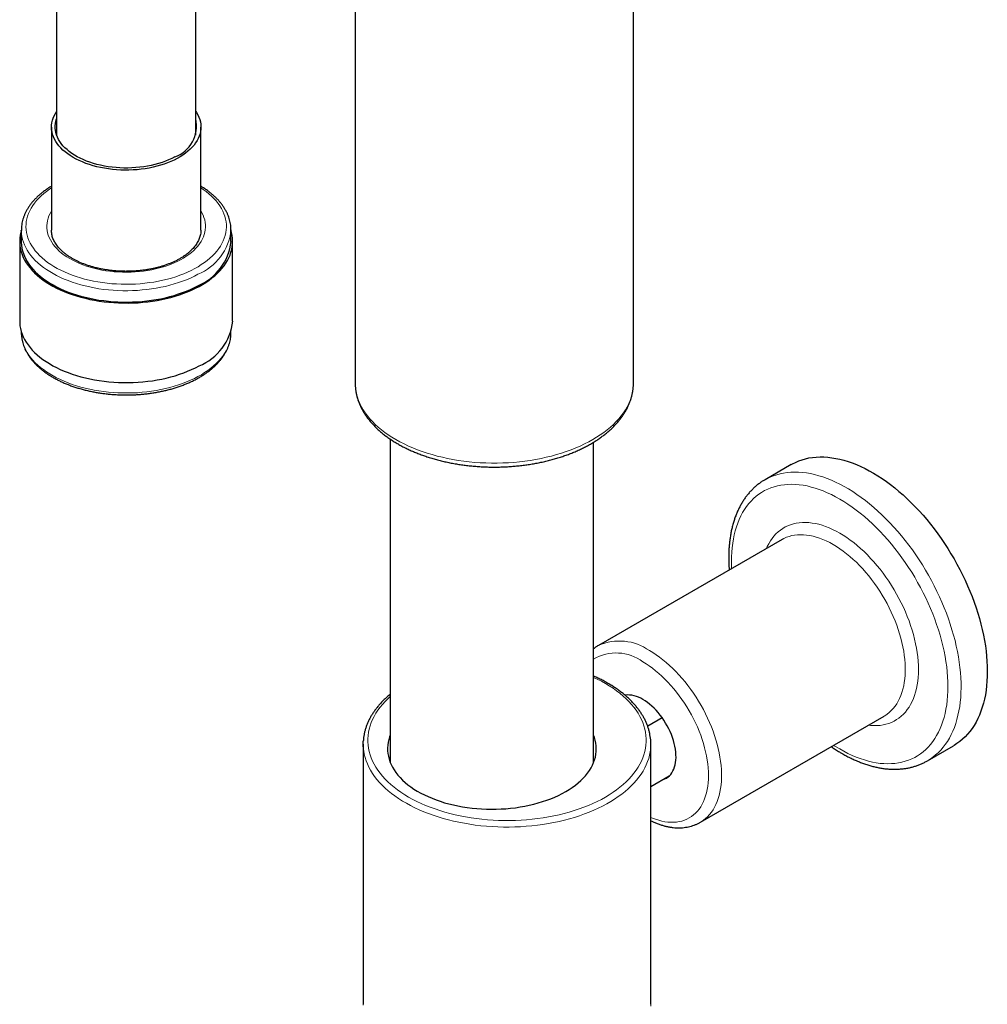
# Model space of a CAD drawing. Header units: millimetres. Extents: x 8 to 2427, y 12 to 2587.
# Tile 32 of 153: x 2258 to 2363, y 566 to 672. Entities that reach past the tile are written whole.
import ezdxf

# ---------------------------------------------------------------- set-up
doc = ezdxf.new("R2010")
doc.units = ezdxf.units.MM

msp = doc.modelspace()

# ---------------------------------------------------------------- linework, layer by layer
at = {"color": 7, "linetype": 'Continuous', "lineweight": 30}
for p, q in [((2324.5, 633.35), (2324.5, 731.34)), ((2277.32, 660.06), (2277.32, 683.57)), ((2262.32, 682.05), (2262.32, 660.06)), ((2294.5, 677.72), (2294.5, 633.35)), ((2261.77, 660.93), (2261.77, 649.8)), ((2277.87, 649.8), (2277.87, 660.93)), ((2258.52, 649.8), (2258.52, 648.58)), ((2258.52, 649.79), (2258.52, 649.8)), ((2281.12, 649.83), (2281.12, 649.8)), ((2281.12, 648.58), (2281.12, 649.8)), ((2258.35, 648.58), (2258.35, 640)), ((2281.3, 640), (2281.3, 648.58)), ((2258.52, 638.85), (2258.52, 638.78)), ((2258.52, 638.78), (2258.52, 638.76)), ((2281.12, 638.78), (2281.12, 638.85)), ((2281.12, 638.78), (2281.12, 638.79)), ((2324.5, 633.35), (2324.5, 633.36)), ((2298.29, 627.28), (2298.29, 592.39)), ((2320.19, 592.39), (2320.19, 626.95)), ((2341.5, 624.55), (2338.68, 622.91)), ((2338.68, 622.91), (2338.69, 622.92)), ((2340.51, 616.47), (2320.71, 605.04)), ((2327.6, 597.24), (2326.03, 596.33)), ((2331.71, 585.98), (2351.51, 597.41)), ((2295.37, 594.41), (2295.37, 566.65)), ((2326.37, 566.65), (2326.37, 594.41)), ((2356.17, 592.6), (2359, 594.23)), ((2326.37, 589.83), (2328.36, 590.98))]:
    msp.add_line(p, q, dxfattribs=at)
at = {"color": 7, "linetype": 'Continuous', "lineweight": 30, "flags": 128}
for points in [[(2275.33, 657.54), (2275, 657.37), (2274.65, 657.21), (2274.29, 657.06), (2273.92, 656.92), (2273.53, 656.8), (2273.13, 656.69), (2272.72, 656.59), (2272.3, 656.5), (2271.87, 656.43), (2271.44, 656.37), (2271.01, 656.33), (2270.57, 656.3), (2270.12, 656.28), (2269.68, 656.28), (2269.24, 656.29), (2268.79, 656.32), (2268.36, 656.36), (2267.92, 656.41), (2267.49, 656.48), (2267.07, 656.56), (2266.66, 656.65), (2266.26, 656.76), (2265.87, 656.88), (2265.49, 657.01), (2265.12, 657.16), (2264.77, 657.31), (2264.43, 657.48), (2264.11, 657.65), (2263.8, 657.84), (2263.52, 658.04), (2263.25, 658.24), (2263.01, 658.45), (2262.78, 658.68), (2262.58, 658.9), (2262.39, 659.14), (2262.24, 659.38), (2262.1, 659.62), (2261.99, 659.87), (2261.9, 660.12), (2261.83, 660.37), (2261.79, 660.63), (2261.77, 660.88), (2261.78, 661.14), (2261.81, 661.39), (2261.87, 661.65), (2261.95, 661.9), (2262.06, 662.15), (2262.19, 662.39), (2262.32, 662.61)], [(2277.32, 662.61), (2277.41, 662.48), (2277.55, 662.23), (2277.66, 661.99), (2277.75, 661.74), (2277.82, 661.48), (2277.86, 661.23), (2277.87, 660.97), (2277.87, 660.71), (2277.83, 660.46), (2277.78, 660.21), (2277.7, 659.95), (2277.59, 659.7), (2277.46, 659.46), (2277.31, 659.22), (2277.14, 658.98), (2276.94, 658.75), (2276.72, 658.53), (2276.48, 658.31), (2276.22, 658.11), (2275.94, 657.91), (2275.65, 657.72), (2275.33, 657.54)], [(2275.06, 657.71), (2274.74, 657.54), (2274.4, 657.39), (2274.05, 657.25), (2273.69, 657.11), (2273.31, 657), (2272.92, 656.89), (2272.53, 656.79), (2272.12, 656.71), (2271.71, 656.65), (2271.29, 656.59), (2270.86, 656.55), (2270.44, 656.52), (2270.01, 656.51), (2269.58, 656.51), (2269.15, 656.53), (2268.73, 656.56), (2268.3, 656.6), (2267.89, 656.65), (2267.47, 656.72), (2267.07, 656.81), (2266.67, 656.9), (2266.29, 657.01), (2265.91, 657.13), (2265.55, 657.26), (2265.2, 657.41), (2264.87, 657.56), (2264.55, 657.73), (2264.25, 657.9), (2263.96, 658.09), (2263.69, 658.28), (2263.45, 658.49), (2263.22, 658.7), (2263.01, 658.91), (2262.83, 659.14), (2262.67, 659.37), (2262.53, 659.6), (2262.41, 659.84), (2262.32, 660.08), (2262.24, 660.33), (2262.2, 660.57), (2262.18, 660.82), (2262.18, 661.07), (2262.2, 661.31), (2262.25, 661.56), (2262.32, 661.8)], [(2258.52, 649.73), (2258.48, 649.58), (2258.41, 649.28), (2258.37, 648.98), (2258.35, 648.67), (2258.35, 648.37), (2258.38, 648.07), (2258.44, 647.76), (2258.51, 647.46), (2258.61, 647.17), (2258.74, 646.87), (2258.88, 646.58), (2259.05, 646.29), (2259.25, 646.01), (2259.46, 645.73), (2259.7, 645.46), (2259.96, 645.2), (2260.24, 644.94), (2260.53, 644.69), (2260.85, 644.45), (2261.19, 644.21), (2261.55, 643.99), (2261.92, 643.78), (2262.31, 643.57), (2262.71, 643.38), (2263.14, 643.19), (2263.57, 643.02), (2264.02, 642.86), (2264.48, 642.72), (2264.95, 642.58), (2265.43, 642.46), (2265.92, 642.35), (2266.42, 642.25), (2266.93, 642.17), (2267.44, 642.1), (2267.95, 642.04), (2268.48, 642), (2269, 641.97), (2269.53, 641.96), (2270.05, 641.95), (2270.58, 641.97), (2271.1, 641.99), (2271.62, 642.04), (2272.14, 642.09), (2272.65, 642.16), (2273.16, 642.24), (2273.66, 642.33), (2274.15, 642.44), (2274.63, 642.56), (2275.11, 642.7), (2275.57, 642.84), (2276.02, 643), (2276.45, 643.17), (2276.88, 643.35), (2277.28, 643.54), (2277.68, 643.75)], [(2277.68, 643.75), (2278.05, 643.96), (2278.41, 644.18), (2278.75, 644.41), (2279.07, 644.66), (2279.37, 644.9), (2279.65, 645.16), (2279.92, 645.42), (2280.15, 645.69), (2280.37, 645.97), (2280.57, 646.25), (2280.74, 646.54), (2280.89, 646.83), (2281.02, 647.13), (2281.12, 647.42), (2281.2, 647.72), (2281.26, 648.03), (2281.29, 648.33), (2281.3, 648.63), (2281.28, 648.94), (2281.24, 649.24), (2281.18, 649.54), (2281.12, 649.73)], [(2258.52, 648.58), (2258.52, 648.48), (2258.54, 648.18), (2258.59, 647.88), (2258.66, 647.58), (2258.75, 647.29), (2258.86, 646.99), (2259, 646.7), (2259.16, 646.42), (2259.35, 646.13), (2259.55, 645.86), (2259.78, 645.59), (2260.03, 645.32), (2260.3, 645.06), (2260.59, 644.81), (2260.91, 644.57), (2261.24, 644.34), (2261.58, 644.11), (2261.95, 643.9), (2262.33, 643.69), (2262.73, 643.5), (2263.14, 643.32), (2263.57, 643.14), (2264.01, 642.98), (2264.47, 642.83), (2264.93, 642.7), (2265.41, 642.57), (2265.89, 642.46), (2266.39, 642.36), (2266.89, 642.28), (2267.4, 642.21), (2267.91, 642.15), (2268.42, 642.1), (2268.94, 642.07), (2269.46, 642.06), (2269.99, 642.05), (2270.51, 642.07), (2271.03, 642.09), (2271.55, 642.13), (2272.06, 642.18), (2272.57, 642.25), (2273.07, 642.33), (2273.57, 642.42), (2274.06, 642.53), (2274.54, 642.65), (2275.01, 642.78), (2275.46, 642.93), (2275.91, 643.08), (2276.34, 643.25), (2276.76, 643.43), (2277.17, 643.62), (2277.56, 643.82)], [(2258.35, 640), (2258.35, 639.8), (2258.38, 639.49), (2258.44, 639.19), (2258.51, 638.89), (2258.61, 638.59), (2258.74, 638.3), (2258.88, 638.01), (2259.05, 637.72), (2259.25, 637.44), (2259.46, 637.16), (2259.7, 636.89), (2259.96, 636.62), (2260.24, 636.36), (2260.53, 636.11), (2260.85, 635.87), (2261.19, 635.64), (2261.55, 635.42), (2261.92, 635.2), (2262.31, 635), (2262.71, 634.8), (2263.14, 634.62), (2263.57, 634.45), (2264.02, 634.29), (2264.48, 634.14), (2264.95, 634.01), (2265.43, 633.88), (2265.92, 633.77), (2266.42, 633.68), (2266.93, 633.59), (2267.44, 633.52), (2267.95, 633.47), (2268.48, 633.43), (2269, 633.4), (2269.53, 633.38), (2270.05, 633.38), (2270.58, 633.39), (2271.1, 633.42), (2271.62, 633.46), (2272.14, 633.52), (2272.65, 633.58), (2273.16, 633.67), (2273.66, 633.76), (2274.15, 633.87), (2274.63, 633.99), (2275.11, 634.12), (2275.57, 634.27), (2276.02, 634.43), (2276.45, 634.6), (2276.88, 634.78), (2277.28, 634.97), (2277.68, 635.17)], [(2341.5, 624.55), (2341.63, 624.61), (2341.96, 624.78), (2342.31, 624.93), (2342.67, 625.06), (2343.04, 625.16), (2343.41, 625.25), (2343.8, 625.31), (2344.2, 625.35), (2344.61, 625.36), (2345.02, 625.36), (2345.44, 625.33), (2345.87, 625.28), (2346.3, 625.21), (2346.74, 625.12), (2347.18, 625.01), (2347.63, 624.87), (2348.08, 624.71), (2348.53, 624.53), (2348.99, 624.33), (2349.45, 624.11), (2349.91, 623.87), (2350.37, 623.61), (2350.83, 623.33), (2351.29, 623.03), (2351.75, 622.71), (2352.2, 622.38), (2352.65, 622.02), (2353.1, 621.65), (2353.55, 621.26), (2353.99, 620.86), (2354.43, 620.43), (2354.86, 620), (2355.28, 619.55), (2355.7, 619.08), (2356.11, 618.6), (2356.51, 618.11), (2356.9, 617.61), (2357.28, 617.09), (2357.66, 616.57), (2358.02, 616.03), (2358.37, 615.49), (2358.71, 614.93), (2359.04, 614.37), (2359.36, 613.8), (2359.67, 613.23), (2359.96, 612.65), (2360.24, 612.07), (2360.5, 611.48), (2360.75, 610.89), (2360.99, 610.3), (2361.21, 609.71), (2361.42, 609.11), (2361.61, 608.52), (2361.78, 607.93), (2361.94, 607.34), (2362.08, 606.75), (2362.21, 606.16), (2362.32, 605.58), (2362.42, 605.01), (2362.49, 604.44), (2362.55, 603.88), (2362.59, 603.33), (2362.62, 602.78), (2362.63, 602.25)], [(2362.63, 602.25), (2362.62, 601.72), (2362.59, 601.2), (2362.55, 600.7), (2362.49, 600.21), (2362.42, 599.73), (2362.32, 599.26), (2362.21, 598.81), (2362.08, 598.37), (2361.94, 597.95), (2361.78, 597.54), (2361.61, 597.15), (2361.42, 596.78), (2361.21, 596.42), (2360.99, 596.09), (2360.75, 595.77), (2360.5, 595.47), (2360.24, 595.18), (2359.96, 594.92), (2359.67, 594.68), (2359.36, 594.46), (2359.04, 594.26), (2359, 594.23)], [(2327.65, 590.57), (2327.68, 590.58), (2327.87, 590.65), (2328.05, 590.74), (2328.22, 590.86), (2328.37, 590.99), (2328.51, 591.14), (2328.64, 591.32), (2328.75, 591.51), (2328.84, 591.71), (2328.92, 591.94), (2328.99, 592.18), (2329.03, 592.43), (2329.06, 592.69), (2329.08, 592.97), (2329.07, 593.26), (2329.05, 593.55), (2329.01, 593.86), (2328.96, 594.17), (2328.89, 594.48), (2328.8, 594.8), (2328.7, 595.11), (2328.58, 595.43), (2328.44, 595.75), (2328.3, 596.06), (2328.14, 596.37), (2327.96, 596.67), (2327.78, 596.97), (2327.58, 597.26), (2327.38, 597.53), (2327.16, 597.8), (2326.94, 598.05), (2326.71, 598.29), (2326.48, 598.51), (2326.24, 598.71), (2326, 598.9), (2325.75, 599.07), (2325.51, 599.23)], [(2295.38, 594.12), (2295.37, 594.37), (2295.38, 594.71)], [(2298.29, 595.37), (2298.22, 595.19), (2298.13, 594.9), (2298.06, 594.6), (2298.01, 594.29), (2297.99, 593.99), (2298, 593.69), (2298.02, 593.39), (2298.08, 593.09), (2298.15, 592.79), (2298.25, 592.49), (2298.38, 592.2), (2298.52, 591.91), (2298.69, 591.62), (2298.89, 591.34), (2299.1, 591.07), (2299.34, 590.8), (2299.6, 590.53), (2299.88, 590.28), (2300.18, 590.03), (2300.5, 589.79), (2300.84, 589.56), (2301.19, 589.34), (2301.57, 589.13), (2301.96, 588.93), (2302.37, 588.74), (2302.79, 588.56), (2303.22, 588.39), (2303.67, 588.24), (2304.13, 588.09), (2304.61, 587.96), (2305.09, 587.84), (2305.58, 587.74), (2306.08, 587.65), (2306.58, 587.57), (2307.1, 587.5), (2307.61, 587.45), (2308.13, 587.42), (2308.65, 587.39), (2309.18, 587.39), (2309.7, 587.39), (2310.22, 587.41), (2310.74, 587.44), (2311.26, 587.49), (2311.77, 587.55), (2312.28, 587.63), (2312.78, 587.71), (2313.27, 587.82), (2313.76, 587.93), (2314.23, 588.06), (2314.7, 588.2), (2315.15, 588.35), (2315.59, 588.52), (2316.01, 588.69), (2316.42, 588.88), (2316.82, 589.08), (2317.2, 589.29)], [(2317.2, 589.29), (2317.56, 589.51), (2317.9, 589.73), (2318.23, 589.97), (2318.53, 590.22), (2318.82, 590.47), (2319.08, 590.73), (2319.32, 591), (2319.55, 591.27), (2319.74, 591.55), (2319.92, 591.84), (2320.07, 592.13), (2320.2, 592.42), (2320.31, 592.71), (2320.39, 593.01), (2320.45, 593.31), (2320.48, 593.62), (2320.49, 593.92), (2320.48, 594.22), (2320.44, 594.52), (2320.37, 594.82), (2320.29, 595.12), (2320.19, 595.37)], [(2295.37, 566.65), (2295.37, 566.6), (2295.38, 566.36)], [(2326.36, 566.37), (2326.37, 566.52), (2326.37, 566.65)]]:
    msp.add_lwpolyline(points, dxfattribs=at)
at = {"color": 252, "linetype": 'Continuous', "lineweight": 0, "flags": 128}
for points in [[(2261.77, 654.37), (2261.56, 654.22), (2261.24, 653.99), (2260.94, 653.75), (2260.66, 653.51), (2260.4, 653.25), (2260.16, 652.99), (2259.94, 652.73), (2259.75, 652.46), (2259.58, 652.18), (2259.43, 651.9), (2259.3, 651.61), (2259.2, 651.32), (2259.12, 651.03), (2259.06, 650.74), (2259.03, 650.45), (2259.02, 650.15), (2259.04, 649.86), (2259.08, 649.56), (2259.15, 649.27), (2259.24, 648.98), (2259.35, 648.69), (2259.48, 648.41), (2259.64, 648.13), (2259.82, 647.85), (2260.03, 647.58), (2260.25, 647.32), (2260.5, 647.06), (2260.77, 646.81), (2261.06, 646.57), (2261.36, 646.33), (2261.69, 646.11), (2262.04, 645.89), (2262.4, 645.68), (2262.78, 645.49), (2263.17, 645.3), (2263.58, 645.12), (2264, 644.96), (2264.44, 644.81), (2264.89, 644.67), (2265.35, 644.54), (2265.82, 644.42), (2266.29, 644.32), (2266.78, 644.23), (2267.27, 644.15), (2267.77, 644.09), (2268.27, 644.04), (2268.78, 644.01), (2269.29, 643.98), (2269.8, 643.98), (2270.31, 643.98), (2270.82, 644), (2271.33, 644.04), (2271.83, 644.08), (2272.33, 644.15), (2272.82, 644.22), (2273.31, 644.31), (2273.79, 644.41), (2274.26, 644.53), (2274.72, 644.65), (2275.17, 644.79), (2275.6, 644.94), (2276.03, 645.11), (2276.44, 645.28), (2276.83, 645.47), (2277.21, 645.66)], [(2277.21, 645.66), (2277.58, 645.87), (2277.92, 646.09), (2278.25, 646.31), (2278.56, 646.55), (2278.85, 646.79), (2279.12, 647.04), (2279.37, 647.3), (2279.6, 647.56), (2279.8, 647.83), (2279.99, 648.1), (2280.15, 648.38), (2280.29, 648.67), (2280.4, 648.95), (2280.49, 649.24), (2280.56, 649.54), (2280.6, 649.83), (2280.62, 650.12), (2280.62, 650.42), (2280.59, 650.71), (2280.54, 651), (2280.46, 651.3), (2280.36, 651.58), (2280.23, 651.87), (2280.09, 652.15), (2279.92, 652.43), (2279.72, 652.7), (2279.51, 652.97), (2279.27, 653.23), (2279.01, 653.48), (2278.74, 653.73), (2278.44, 653.97), (2278.12, 654.2), (2277.87, 654.37)], [(2275.67, 646.61), (2275.33, 646.44), (2274.98, 646.27), (2274.61, 646.12), (2274.22, 645.98), (2273.83, 645.85), (2273.42, 645.73), (2273, 645.63), (2272.58, 645.54), (2272.14, 645.46), (2271.7, 645.4), (2271.25, 645.34), (2270.8, 645.31), (2270.35, 645.28), (2269.89, 645.28), (2269.44, 645.28), (2268.98, 645.3), (2268.53, 645.33), (2268.08, 645.38), (2267.64, 645.44), (2267.2, 645.51), (2266.78, 645.6), (2266.35, 645.7), (2265.94, 645.81), (2265.54, 645.94), (2265.16, 646.08), (2264.78, 646.22), (2264.42, 646.39), (2264.08, 646.56), (2263.75, 646.74), (2263.44, 646.93), (2263.14, 647.13), (2262.87, 647.34), (2262.61, 647.56), (2262.38, 647.78), (2262.17, 648.02), (2261.97, 648.25), (2261.8, 648.5), (2261.66, 648.75), (2261.53, 649), (2261.43, 649.26), (2261.36, 649.52), (2261.31, 649.78), (2261.28, 650.04), (2261.28, 650.3), (2261.3, 650.56), (2261.34, 650.83), (2261.41, 651.09), (2261.5, 651.34), (2261.62, 651.6), (2261.76, 651.85), (2261.77, 651.87)], [(2277.87, 651.87), (2277.99, 651.67), (2278.11, 651.42), (2278.21, 651.16), (2278.29, 650.91), (2278.34, 650.64), (2278.37, 650.38), (2278.37, 650.12), (2278.35, 649.86), (2278.31, 649.6), (2278.24, 649.34), (2278.15, 649.08), (2278.03, 648.82), (2277.89, 648.57), (2277.73, 648.33), (2277.54, 648.09), (2277.34, 647.85), (2277.11, 647.63), (2276.86, 647.41), (2276.59, 647.19), (2276.3, 646.99), (2276, 646.8), (2275.67, 646.61)], [(2277.56, 645.05), (2277.17, 644.84), (2276.76, 644.65), (2276.34, 644.47), (2275.91, 644.31), (2275.46, 644.15), (2275.01, 644.01), (2274.54, 643.87), (2274.06, 643.75), (2273.57, 643.65), (2273.07, 643.55), (2272.57, 643.47), (2272.06, 643.41), (2271.55, 643.36), (2271.03, 643.32), (2270.51, 643.29), (2269.99, 643.28), (2269.46, 643.28), (2268.94, 643.3), (2268.42, 643.33), (2267.91, 643.37), (2267.4, 643.43), (2266.89, 643.5), (2266.39, 643.59), (2265.89, 643.69), (2265.41, 643.8), (2264.93, 643.92), (2264.47, 644.06), (2264.01, 644.21), (2263.57, 644.37), (2263.14, 644.54), (2262.73, 644.72), (2262.33, 644.92), (2261.95, 645.12), (2261.58, 645.34), (2261.24, 645.56), (2260.91, 645.8), (2260.59, 646.04), (2260.3, 646.29), (2260.03, 646.55), (2259.78, 646.81), (2259.55, 647.08), (2259.35, 647.36), (2259.16, 647.64), (2259, 647.93), (2258.86, 648.22), (2258.75, 648.51), (2258.66, 648.81), (2258.59, 649.11), (2258.54, 649.41), (2258.52, 649.71), (2258.52, 649.79)], [(2258.52, 638.76), (2258.52, 638.68), (2258.54, 638.38), (2258.59, 638.08), (2258.66, 637.78), (2258.75, 637.49), (2258.86, 637.19), (2259, 636.9), (2259.16, 636.62), (2259.35, 636.33), (2259.55, 636.06), (2259.78, 635.79), (2260.03, 635.52), (2260.3, 635.27), (2260.59, 635.02), (2260.91, 634.77), (2261.24, 634.54), (2261.58, 634.32), (2261.95, 634.1), (2262.33, 633.9), (2262.73, 633.7), (2263.14, 633.52), (2263.57, 633.34), (2264.01, 633.18), (2264.47, 633.03), (2264.93, 632.9), (2265.41, 632.77), (2265.89, 632.66), (2266.39, 632.56), (2266.89, 632.48), (2267.4, 632.41), (2267.91, 632.35), (2268.42, 632.31), (2268.94, 632.28), (2269.46, 632.26), (2269.99, 632.26), (2270.51, 632.27), (2271.03, 632.29), (2271.55, 632.33), (2272.06, 632.38), (2272.57, 632.45), (2273.07, 632.53), (2273.57, 632.62), (2274.06, 632.73), (2274.54, 632.85), (2275.01, 632.98), (2275.46, 633.13), (2275.91, 633.28), (2276.34, 633.45), (2276.76, 633.63), (2277.17, 633.82), (2277.56, 634.02), (2277.93, 634.23), (2278.28, 634.45), (2278.62, 634.68), (2278.94, 634.92), (2279.24, 635.17), (2279.52, 635.43), (2279.77, 635.69), (2280.01, 635.96), (2280.23, 636.23), (2280.42, 636.51), (2280.59, 636.8), (2280.74, 637.08), (2280.86, 637.38), (2280.96, 637.67), (2281.04, 637.97), (2281.09, 638.27), (2281.12, 638.57), (2281.12, 638.78)], [(2294.5, 633.35), (2294.5, 633.18), (2294.53, 632.83), (2294.57, 632.48), (2294.65, 632.14), (2294.74, 631.79), (2294.86, 631.45), (2295.01, 631.11), (2295.18, 630.78), (2295.37, 630.45), (2295.58, 630.12), (2295.82, 629.8), (2296.08, 629.48), (2296.36, 629.18), (2296.66, 628.87), (2296.98, 628.58), (2297.33, 628.29), (2297.69, 628.01), (2298.07, 627.74), (2298.47, 627.48), (2298.89, 627.23), (2299.33, 626.99), (2299.78, 626.76), (2300.25, 626.54), (2300.73, 626.33), (2301.23, 626.13), (2301.74, 625.94), (2302.26, 625.77), (2302.8, 625.61), (2303.34, 625.46), (2303.9, 625.32), (2304.46, 625.2), (2305.04, 625.09), (2305.62, 624.99), (2306.2, 624.91), (2306.79, 624.84), (2307.39, 624.78), (2307.99, 624.74), (2308.59, 624.71), (2309.2, 624.7), (2309.8, 624.7), (2310.4, 624.71), (2311.01, 624.74), (2311.61, 624.78), (2312.2, 624.84), (2312.79, 624.91), (2313.38, 624.99), (2313.96, 625.09), (2314.53, 625.2), (2315.1, 625.32), (2315.65, 625.46), (2316.2, 625.61), (2316.74, 625.77), (2317.26, 625.94), (2317.77, 626.13), (2318.27, 626.33), (2318.75, 626.54), (2319.22, 626.76), (2319.67, 626.99), (2320.11, 627.23), (2320.52, 627.48), (2320.92, 627.74), (2321.31, 628.01), (2321.67, 628.29), (2322.01, 628.58), (2322.34, 628.87), (2322.64, 629.18), (2322.92, 629.48), (2323.18, 629.8), (2323.41, 630.12), (2323.63, 630.45), (2323.82, 630.78), (2323.99, 631.11), (2324.13, 631.45), (2324.25, 631.79), (2324.35, 632.14), (2324.42, 632.48), (2324.47, 632.83), (2324.5, 633.18), (2324.5, 633.35)], [(2338.69, 622.92), (2338.88, 623.03), (2339.22, 623.19), (2339.57, 623.33), (2339.93, 623.45), (2340.3, 623.55), (2340.68, 623.63), (2341.07, 623.69), (2341.47, 623.72), (2341.88, 623.73), (2342.29, 623.72), (2342.72, 623.69), (2343.15, 623.64), (2343.58, 623.56), (2344.02, 623.46), (2344.46, 623.34), (2344.91, 623.2), (2345.36, 623.04), (2345.82, 622.85), (2346.28, 622.65), (2346.74, 622.42), (2347.2, 622.18), (2347.66, 621.91), (2348.12, 621.63), (2348.57, 621.32), (2349.03, 621), (2349.49, 620.66), (2349.94, 620.3), (2350.39, 619.92), (2350.83, 619.53), (2351.27, 619.12), (2351.71, 618.69), (2352.13, 618.25), (2352.56, 617.8), (2352.97, 617.33), (2353.38, 616.85), (2353.78, 616.35), (2354.17, 615.85), (2354.55, 615.33), (2354.92, 614.8), (2355.28, 614.26), (2355.63, 613.72), (2355.97, 613.16), (2356.3, 612.6), (2356.61, 612.03), (2356.91, 611.45), (2357.2, 610.87), (2357.48, 610.29), (2357.74, 609.7), (2357.99, 609.11), (2358.22, 608.52), (2358.44, 607.92), (2358.64, 607.33), (2358.82, 606.74), (2359, 606.14), (2359.15, 605.56), (2359.29, 604.97), (2359.41, 604.39), (2359.52, 603.81), (2359.61, 603.23), (2359.68, 602.67), (2359.74, 602.11), (2359.77, 601.56), (2359.8, 601.01), (2359.8, 600.48), (2359.79, 599.96), (2359.76, 599.44), (2359.71, 598.94), (2359.65, 598.45), (2359.56, 597.98), (2359.47, 597.51), (2359.35, 597.07), (2359.22, 596.63), (2359.08, 596.21), (2358.91, 595.81), (2358.73, 595.43), (2358.54, 595.06), (2358.33, 594.7), (2358.1, 594.37), (2357.86, 594.06), (2357.61, 593.76), (2357.34, 593.48), (2357.06, 593.23), (2356.76, 592.99), (2356.46, 592.77), (2356.18, 592.6)], [(2346.72, 593.88), (2347.17, 593.63), (2347.61, 593.4), (2348.06, 593.19), (2348.5, 593.01), (2348.94, 592.84), (2349.38, 592.7), (2349.81, 592.57), (2350.24, 592.47), (2350.66, 592.39), (2351.08, 592.33), (2351.49, 592.3), (2351.9, 592.29), (2352.29, 592.3), (2352.68, 592.33), (2353.06, 592.38), (2353.43, 592.45), (2353.79, 592.55), (2354.14, 592.67), (2354.48, 592.81), (2354.81, 592.97), (2355.12, 593.15), (2355.43, 593.36), (2355.72, 593.58), (2356, 593.82), (2356.26, 594.09), (2356.51, 594.37), (2356.75, 594.67), (2356.97, 595), (2357.17, 595.33), (2357.36, 595.69), (2357.54, 596.07), (2357.7, 596.46), (2357.84, 596.86), (2357.97, 597.28), (2358.08, 597.72), (2358.17, 598.17), (2358.25, 598.64), (2358.31, 599.11), (2358.35, 599.6), (2358.38, 600.1), (2358.39, 600.61), (2358.38, 601.13), (2358.35, 601.66), (2358.31, 602.2), (2358.25, 602.75), (2358.17, 603.3), (2358.08, 603.86), (2357.97, 604.42), (2357.84, 604.99), (2357.7, 605.56), (2357.54, 606.14), (2357.36, 606.71), (2357.17, 607.29), (2356.97, 607.87), (2356.75, 608.44), (2356.51, 609.02), (2356.26, 609.59), (2356, 610.16), (2355.72, 610.72), (2355.43, 611.28), (2355.12, 611.84), (2354.81, 612.39), (2354.48, 612.93), (2354.14, 613.46), (2353.79, 613.98), (2353.43, 614.49), (2353.06, 615), (2352.68, 615.49), (2352.29, 615.97), (2351.9, 616.43), (2351.49, 616.89), (2351.08, 617.33), (2350.66, 617.75), (2350.24, 618.16), (2349.81, 618.56), (2349.38, 618.93), (2348.94, 619.29), (2348.5, 619.64), (2348.06, 619.96), (2347.61, 620.27), (2347.17, 620.55), (2346.72, 620.82), (2346.27, 621.07), (2345.83, 621.3), (2345.38, 621.51), (2344.94, 621.69), (2344.5, 621.86), (2344.06, 622), (2343.63, 622.12), (2343.2, 622.23), (2342.77, 622.31), (2342.36, 622.36), (2341.95, 622.4), (2341.54, 622.41), (2341.14, 622.4), (2340.76, 622.37), (2340.38, 622.32), (2340.01, 622.24), (2339.65, 622.15), (2339.3, 622.03), (2338.96, 621.89), (2338.63, 621.73), (2338.31, 621.54), (2338.01, 621.34), (2337.72, 621.12), (2337.44, 620.87), (2337.18, 620.61), (2336.93, 620.33), (2336.69, 620.02), (2336.47, 619.7), (2336.26, 619.36), (2336.07, 619.01), (2335.9, 618.63), (2335.74, 618.24), (2335.59, 617.84), (2335.47, 617.41), (2335.36, 616.98), (2335.26, 616.53), (2335.19, 616.06), (2335.13, 615.58), (2335.09, 615.1), (2335.06, 614.6), (2335.05, 614.08), (2335.06, 613.56), (2335.07, 613.33)], [(2338.82, 615.49), (2338.92, 615.7), (2339.07, 616.01), (2339.25, 616.31), (2339.43, 616.58), (2339.64, 616.83), (2339.85, 617.07), (2340.08, 617.29), (2340.33, 617.48), (2340.59, 617.66), (2340.85, 617.82), (2341.14, 617.95), (2341.43, 618.06), (2341.73, 618.16), (2342.04, 618.22), (2342.37, 618.27), (2342.7, 618.3), (2343.04, 618.3), (2343.38, 618.28), (2343.74, 618.24), (2344.1, 618.18), (2344.46, 618.1), (2344.83, 617.99), (2345.2, 617.86), (2345.58, 617.72), (2345.96, 617.55), (2346.34, 617.36), (2346.72, 617.15), (2347.1, 616.92), (2347.48, 616.67), (2347.86, 616.4), (2348.23, 616.12), (2348.61, 615.81), (2348.98, 615.49), (2349.34, 615.15), (2349.7, 614.8), (2350.05, 614.43), (2350.4, 614.05), (2350.74, 613.66), (2351.07, 613.25), (2351.39, 612.83), (2351.71, 612.4), (2352.01, 611.96), (2352.3, 611.5), (2352.58, 611.05), (2352.85, 610.58), (2353.11, 610.11), (2353.35, 609.63), (2353.58, 609.15), (2353.8, 608.66), (2354, 608.17), (2354.19, 607.68), (2354.36, 607.19), (2354.52, 606.7), (2354.66, 606.21), (2354.79, 605.72), (2354.9, 605.23), (2354.99, 604.75), (2355.07, 604.28), (2355.13, 603.81), (2355.17, 603.35), (2355.2, 602.89), (2355.2, 602.45), (2355.2, 602.02), (2355.17, 601.59), (2355.13, 601.18), (2355.07, 600.78), (2354.99, 600.39), (2354.9, 600.02), (2354.79, 599.66), (2354.66, 599.32), (2354.52, 598.99), (2354.36, 598.68), (2354.19, 598.39), (2354, 598.12), (2353.8, 597.86), (2353.58, 597.63), (2353.35, 597.41), (2353.11, 597.21), (2352.85, 597.04), (2352.58, 596.88), (2352.3, 596.75), (2352.01, 596.63), (2351.71, 596.54), (2351.39, 596.47), (2351.07, 596.42), (2350.74, 596.4), (2350.4, 596.4), (2350.05, 596.41), (2349.82, 596.44)], [(2351.51, 597.41), (2351.58, 597.45), (2351.82, 597.62), (2352.06, 597.8), (2352.28, 598.01), (2352.49, 598.23), (2352.69, 598.48), (2352.87, 598.74), (2353.03, 599.02), (2353.18, 599.32), (2353.31, 599.63), (2353.43, 599.96), (2353.53, 600.31), (2353.62, 600.67), (2353.68, 601.04), (2353.74, 601.43), (2353.77, 601.83), (2353.79, 602.24), (2353.79, 602.66), (2353.77, 603.09), (2353.74, 603.53), (2353.68, 603.98), (2353.62, 604.43), (2353.53, 604.89), (2353.43, 605.35), (2353.31, 605.82), (2353.18, 606.29), (2353.03, 606.76), (2352.87, 607.23), (2352.69, 607.7), (2352.49, 608.17), (2352.28, 608.63), (2352.06, 609.1), (2351.82, 609.55), (2351.58, 610), (2351.31, 610.45), (2351.04, 610.89), (2350.76, 611.32), (2350.46, 611.73), (2350.16, 612.14), (2349.85, 612.54), (2349.53, 612.92), (2349.2, 613.3), (2348.86, 613.65), (2348.52, 614), (2348.17, 614.32), (2347.82, 614.63), (2347.46, 614.93), (2347.1, 615.2), (2346.74, 615.46), (2346.38, 615.7), (2346.01, 615.92), (2345.65, 616.12), (2345.28, 616.3), (2344.92, 616.46), (2344.56, 616.6), (2344.2, 616.72), (2343.85, 616.82), (2343.5, 616.89), (2343.16, 616.94), (2342.83, 616.97), (2342.5, 616.98), (2342.17, 616.97), (2341.86, 616.93), (2341.56, 616.88), (2341.26, 616.8), (2340.98, 616.7), (2340.71, 616.57), (2340.51, 616.47)], [(2326.21, 604.49), (2326.58, 604.27), (2326.94, 604.03), (2327.3, 603.77), (2327.66, 603.5), (2328.02, 603.2), (2328.37, 602.89), (2328.72, 602.57), (2329.06, 602.22), (2329.4, 601.87), (2329.73, 601.49), (2330.05, 601.11), (2330.36, 600.71), (2330.67, 600.3), (2330.96, 599.89), (2331.24, 599.46), (2331.52, 599.02), (2331.78, 598.58), (2332.03, 598.12), (2332.26, 597.67), (2332.48, 597.2), (2332.69, 596.74), (2332.89, 596.27), (2333.07, 595.8), (2333.23, 595.33), (2333.38, 594.86), (2333.51, 594.39), (2333.63, 593.92), (2333.73, 593.46), (2333.82, 593), (2333.89, 592.55), (2333.94, 592.1), (2333.97, 591.66), (2333.99, 591.23), (2333.99, 590.81), (2333.97, 590.4), (2333.94, 590), (2333.89, 589.61), (2333.82, 589.24), (2333.73, 588.88), (2333.63, 588.53), (2333.51, 588.2), (2333.38, 587.89), (2333.23, 587.59), (2333.07, 587.31), (2332.89, 587.05), (2332.69, 586.8), (2332.48, 586.58), (2332.26, 586.37), (2332.03, 586.19), (2331.78, 586.02), (2331.72, 585.99)], [(2326.37, 586.5), (2326.54, 586.43), (2326.88, 586.3), (2327.22, 586.19), (2327.56, 586.1), (2327.89, 586.04), (2328.21, 586), (2328.53, 585.98), (2328.84, 585.98), (2329.14, 586), (2329.43, 586.05), (2329.72, 586.11), (2329.99, 586.2), (2330.25, 586.31), (2330.51, 586.44), (2330.74, 586.59), (2330.97, 586.77), (2331.18, 586.96), (2331.38, 587.17), (2331.57, 587.4), (2331.74, 587.65), (2331.9, 587.92), (2332.04, 588.21), (2332.16, 588.51), (2332.27, 588.83), (2332.36, 589.16), (2332.44, 589.51), (2332.5, 589.87), (2332.54, 590.24), (2332.57, 590.62), (2332.58, 591.02), (2332.57, 591.43), (2332.54, 591.84), (2332.5, 592.26), (2332.44, 592.69), (2332.36, 593.13), (2332.27, 593.57), (2332.16, 594.01), (2332.04, 594.46), (2331.9, 594.9), (2331.74, 595.35), (2331.57, 595.8), (2331.38, 596.25), (2331.18, 596.69), (2330.97, 597.13), (2330.74, 597.56), (2330.51, 597.99), (2330.25, 598.41), (2329.99, 598.83), (2329.72, 599.23), (2329.43, 599.62), (2329.14, 600.01), (2328.84, 600.38), (2328.53, 600.74), (2328.21, 601.08), (2327.89, 601.42), (2327.56, 601.73), (2327.22, 602.03), (2326.88, 602.31), (2326.54, 602.58), (2326.2, 602.83), (2325.85, 603.06), (2325.51, 603.27)], [(2298.29, 599.54), (2298.03, 599.3), (2297.73, 599), (2297.45, 598.69), (2297.19, 598.37), (2296.95, 598.05), (2296.74, 597.73), (2296.55, 597.39), (2296.38, 597.06), (2296.23, 596.72), (2296.11, 596.38), (2296.02, 596.03), (2295.94, 595.69), (2295.9, 595.34), (2295.87, 594.99), (2295.87, 594.64), (2295.9, 594.3), (2295.94, 593.95), (2296.02, 593.6), (2296.11, 593.26), (2296.23, 592.92), (2296.38, 592.58), (2296.55, 592.24), (2296.74, 591.91), (2296.95, 591.59), (2297.19, 591.26), (2297.45, 590.95), (2297.73, 590.64), (2298.03, 590.34), (2298.35, 590.04), (2298.7, 589.76), (2299.06, 589.48), (2299.44, 589.21), (2299.84, 588.95), (2300.26, 588.7), (2300.7, 588.45), (2301.15, 588.22), (2301.62, 588), (2302.1, 587.79), (2302.6, 587.59), (2303.11, 587.41), (2303.63, 587.23), (2304.17, 587.07), (2304.71, 586.92), (2305.27, 586.79), (2305.83, 586.66), (2306.41, 586.55), (2306.99, 586.45), (2307.57, 586.37), (2308.16, 586.3), (2308.76, 586.24), (2309.36, 586.2), (2309.96, 586.17), (2310.57, 586.16), (2311.17, 586.16), (2311.77, 586.17), (2312.38, 586.2), (2312.98, 586.24), (2313.57, 586.3), (2314.16, 586.37), (2314.75, 586.45), (2315.33, 586.55), (2315.9, 586.66), (2316.47, 586.79), (2317.02, 586.92), (2317.57, 587.07), (2318.1, 587.23), (2318.63, 587.41), (2319.14, 587.59), (2319.64, 587.79), (2320.12, 588), (2320.59, 588.22), (2321.04, 588.45), (2321.47, 588.7), (2321.89, 588.95), (2322.29, 589.21), (2322.68, 589.48), (2323.04, 589.76), (2323.38, 590.04), (2323.7, 590.34), (2324.01, 590.64), (2324.29, 590.95), (2324.55, 591.26), (2324.78, 591.59), (2325, 591.91), (2325.19, 592.24), (2325.36, 592.58), (2325.5, 592.92), (2325.62, 593.26), (2325.72, 593.6), (2325.79, 593.95), (2325.84, 594.3), (2325.87, 594.64), (2325.87, 594.99), (2325.84, 595.34), (2325.79, 595.69), (2325.72, 596.03), (2325.62, 596.38), (2325.5, 596.72), (2325.36, 597.06), (2325.19, 597.39), (2325, 597.73), (2324.78, 598.05), (2324.55, 598.37), (2324.29, 598.69), (2324.01, 599), (2323.7, 599.3), (2323.38, 599.59), (2323.04, 599.88), (2322.68, 600.16), (2322.29, 600.43), (2321.89, 600.69), (2321.47, 600.94), (2321.04, 601.18), (2320.59, 601.41), (2320.19, 601.6)], [(2326.36, 594.12), (2326.35, 593.92), (2326.3, 593.57), (2326.23, 593.22), (2326.14, 592.87), (2326.02, 592.52), (2325.88, 592.18), (2325.71, 591.84), (2325.53, 591.5), (2325.32, 591.17), (2325.08, 590.84), (2324.83, 590.52), (2324.55, 590.21), (2324.25, 589.9), (2323.93, 589.6), (2323.59, 589.3), (2323.23, 589.02), (2322.86, 588.74), (2322.46, 588.47), (2322.04, 588.21), (2321.61, 587.96), (2321.16, 587.72), (2320.69, 587.49), (2320.21, 587.27), (2319.72, 587.06), (2319.21, 586.87), (2318.68, 586.68), (2318.15, 586.51), (2317.6, 586.35), (2317.05, 586.2), (2316.48, 586.07), (2315.9, 585.95), (2315.32, 585.84), (2314.73, 585.74), (2314.14, 585.66), (2313.53, 585.6), (2312.93, 585.54), (2312.32, 585.5), (2311.71, 585.48), (2311.1, 585.46), (2310.49, 585.46), (2309.87, 585.48), (2309.26, 585.51), (2308.66, 585.55), (2308.05, 585.61), (2307.45, 585.68), (2306.86, 585.77), (2306.27, 585.87), (2305.69, 585.98), (2305.11, 586.1), (2304.55, 586.24), (2304, 586.39), (2303.45, 586.55), (2302.92, 586.73), (2302.4, 586.92), (2301.89, 587.11), (2301.4, 587.32), (2300.92, 587.55), (2300.46, 587.78), (2300.02, 588.02), (2299.59, 588.27), (2299.18, 588.54), (2298.78, 588.81), (2298.41, 589.09), (2298.06, 589.37), (2297.72, 589.67), (2297.41, 589.97), (2297.11, 590.28), (2296.84, 590.6), (2296.59, 590.92), (2296.36, 591.25), (2296.16, 591.59), (2295.98, 591.92), (2295.82, 592.27), (2295.68, 592.61), (2295.57, 592.96), (2295.49, 593.31), (2295.42, 593.66), (2295.38, 594.01), (2295.38, 594.12)], [(2346.07, 594.27), (2346.27, 594.14), (2346.72, 593.88)], [(2295.38, 566.36), (2295.38, 566.25)], [(2326.35, 566.16), (2326.36, 566.37)]]:
    msp.add_lwpolyline(points, dxfattribs=at)
at = {"color": 7, "linetype": 'Continuous', "lineweight": 30}
for centre, radius, start, end in [((2273.87, 661.04), 3.54, 289.6445, 12.4066), ((2275.34, 649.2), 5.82, 292.4109, 353.8534), ((2275.42, 640.64), 5.92, 292.454, 353.8103), ((2323.9, 596.78), 2.92, 56.7589, 96.6042), ((2321.2, 594.41), 5.17, 356.7924, 2.9798)]:
    msp.add_arc(centre, radius, start, end, dxfattribs=at)
at = {"color": 252, "linetype": 'Continuous', "lineweight": 0}
for centre, radius, start, end in [((2275.34, 650.43), 5.82, 292.4109, 353.8534), ((2322.99, 599.98), 5.54, 54.4488, 114.1946), ((2322.63, 599.42), 4.81, 53.2716, 120.4897)]:
    msp.add_arc(centre, radius, start, end, dxfattribs=at)
at = {"color": 7, "linetype": 'Continuous', "lineweight": 30}
for points, knots in [([(2261.77, 654.55), (2261.77, 654.54), (2261.64, 654.47), (2261.41, 654.32), (2261.08, 654.1), (2260.78, 653.86), (2260.48, 653.62), (2260.21, 653.37), (2259.95, 653.11), (2259.72, 652.85), (2259.5, 652.57), (2259.31, 652.3), (2259.13, 652.01), (2258.98, 651.73), (2258.85, 651.44), (2258.74, 651.14), (2258.65, 650.85), (2258.59, 650.55), (2258.55, 650.25), (2258.52, 650), (2258.53, 649.84), (2258.53, 649.78)], [0, 0, 0, 0, 0.002789, 0.060519, 0.118259, 0.175993, 0.233702, 0.291364, 0.348952, 0.406434, 0.463775, 0.52094, 0.577891, 0.634599, 0.691041, 0.747204, 0.803092, 0.858727, 0.914144, 0.969394, 1, 1, 1, 1]), ([(2281.12, 649.83), (2281.12, 649.9), (2281.12, 650.07), (2281.09, 650.34), (2281.04, 650.64), (2280.97, 650.93), (2280.88, 651.23), (2280.76, 651.52), (2280.63, 651.8), (2280.47, 652.08), (2280.29, 652.36), (2280.09, 652.64), (2279.88, 652.91), (2279.64, 653.17), (2279.38, 653.42), (2279.1, 653.67), (2278.81, 653.91), (2278.5, 654.14), (2278.19, 654.36), (2277.97, 654.49), (2277.87, 654.55)], [0, 0, 0, 0, 0.039433, 0.09504, 0.150682, 0.20643, 0.262343, 0.318471, 0.374846, 0.431487, 0.488395, 0.545559, 0.602957, 0.660559, 0.718331, 0.776238, 0.834249, 0.892333, 0.950464, 1, 1, 1, 1]), ([(2275.44, 646.64), (2275.38, 646.61), (2275.23, 646.53), (2274.97, 646.41), (2274.64, 646.26), (2274.3, 646.13), (2273.95, 646), (2273.59, 645.89), (2273.21, 645.78), (2272.83, 645.69), (2272.44, 645.61), (2272.04, 645.54), (2271.63, 645.48), (2271.22, 645.43), (2270.81, 645.4), (2270.39, 645.38), (2269.98, 645.37), (2269.56, 645.37), (2269.14, 645.38), (2268.72, 645.41), (2268.31, 645.45), (2267.9, 645.5), (2267.5, 645.56), (2267.1, 645.63), (2266.71, 645.72), (2266.33, 645.81), (2265.96, 645.92), (2265.6, 646.04), (2265.25, 646.16), (2264.91, 646.3), (2264.59, 646.45), (2264.28, 646.6), (2263.99, 646.77), (2263.71, 646.94), (2263.45, 647.11), (2263.21, 647.3), (2262.98, 647.49), (2262.78, 647.68), (2262.59, 647.88), (2262.42, 648.08), (2262.27, 648.29), (2262.14, 648.5), (2262.03, 648.71), (2261.93, 648.93), (2261.86, 649.14), (2261.81, 649.36), (2261.78, 649.58), (2261.78, 649.73), (2261.77, 649.81)], [0, 0, 0, 0, 0.011406, 0.033182, 0.054974, 0.076783, 0.098609, 0.120453, 0.142313, 0.16419, 0.186081, 0.207986, 0.229902, 0.251827, 0.27376, 0.295699, 0.317641, 0.339586, 0.36153, 0.383471, 0.405407, 0.427336, 0.449257, 0.471166, 0.493063, 0.514946, 0.536812, 0.55866, 0.580488, 0.602297, 0.624085, 0.645853, 0.667601, 0.689334, 0.711055, 0.732771, 0.754488, 0.77622, 0.797982, 0.819797, 0.841692, 0.863701, 0.885862, 0.908217, 0.930805, 0.953654, 0.976764, 1, 1, 1, 1]), ([(2277.87, 649.82), (2277.87, 649.82), (2277.88, 649.74), (2277.87, 649.58), (2277.84, 649.36), (2277.78, 649.13), (2277.71, 648.91), (2277.61, 648.69), (2277.49, 648.47), (2277.36, 648.26), (2277.2, 648.05), (2277.03, 647.85), (2276.84, 647.65), (2276.63, 647.45), (2276.4, 647.26), (2276.15, 647.08), (2275.89, 646.9), (2275.65, 646.76), (2275.49, 646.67), (2275.44, 646.64)], [0, 0, 0, 0, 0.0035934, 0.0706499, 0.1377326, 0.204431, 0.270497, 0.3358195, 0.4004056, 0.4643366, 0.5277274, 0.5906976, 0.653357, 0.7157988, 0.7780985, 0.8403149, 0.9024926, 0.9646619, 1, 1, 1, 1]), ([(2258.53, 638.76), (2258.53, 638.68), (2258.53, 638.51), (2258.56, 638.24), (2258.61, 637.94), (2258.68, 637.65), (2258.77, 637.36), (2258.88, 637.07), (2259.02, 636.78), (2259.18, 636.5), (2259.35, 636.22), (2259.55, 635.94), (2259.77, 635.68), (2260.01, 635.41), (2260.27, 635.16), (2260.54, 634.91), (2260.84, 634.67), (2261.15, 634.44), (2261.48, 634.22), (2261.82, 634), (2262.18, 633.8), (2262.56, 633.6), (2262.95, 633.42), (2263.35, 633.24), (2263.76, 633.08), (2264.19, 632.93), (2264.62, 632.79), (2265.07, 632.66), (2265.52, 632.54), (2265.99, 632.44), (2266.46, 632.34), (2266.93, 632.26), (2267.41, 632.2), (2267.9, 632.14), (2268.39, 632.1), (2268.88, 632.07), (2269.38, 632.05), (2269.87, 632.04), (2270.37, 632.05), (2270.86, 632.07), (2271.35, 632.1), (2271.84, 632.15), (2272.33, 632.21), (2272.81, 632.28), (2273.28, 632.36), (2273.75, 632.46), (2274.21, 632.56), (2274.67, 632.68), (2275.11, 632.82), (2275.54, 632.96), (2275.97, 633.11), (2276.38, 633.28), (2276.78, 633.45), (2277.16, 633.64), (2277.54, 633.84), (2277.89, 634.04), (2278.24, 634.26), (2278.56, 634.48), (2278.87, 634.72), (2279.16, 634.96), (2279.44, 635.21), (2279.69, 635.47), (2279.93, 635.74), (2280.14, 636.01), (2280.34, 636.29), (2280.51, 636.57), (2280.67, 636.86), (2280.8, 637.15), (2280.91, 637.44), (2280.99, 637.74), (2281.06, 638.03), (2281.1, 638.33), (2281.12, 638.58), (2281.12, 638.74), (2281.12, 638.79)], [0, 0, 0, 0, 0.010036, 0.023589, 0.037151, 0.050738, 0.064365, 0.078044, 0.091784, 0.105589, 0.119459, 0.133391, 0.147381, 0.16142, 0.1755, 0.189613, 0.203752, 0.217908, 0.232076, 0.246251, 0.260428, 0.274603, 0.288775, 0.302942, 0.317102, 0.331256, 0.345404, 0.359545, 0.37368, 0.387809, 0.401932, 0.41605, 0.430165, 0.444276, 0.458383, 0.472489, 0.486593, 0.500697, 0.5148, 0.528904, 0.54301, 0.557117, 0.571226, 0.585339, 0.599457, 0.613578, 0.627706, 0.641839, 0.65598, 0.670127, 0.684282, 0.698445, 0.712616, 0.726795, 0.740981, 0.755173, 0.76937, 0.78357, 0.797768, 0.81196, 0.82614, 0.840303, 0.854439, 0.86854, 0.882598, 0.896604, 0.91055, 0.92443, 0.938242, 0.951986, 0.965668, 0.979296, 0.992883, 1, 1, 1, 1]), ([(2294.5, 633.36), (2294.5, 633.29), (2294.5, 633.11), (2294.52, 632.81), (2294.57, 632.46), (2294.63, 632.11), (2294.72, 631.76), (2294.83, 631.42), (2294.96, 631.08), (2295.11, 630.74), (2295.28, 630.41), (2295.48, 630.08), (2295.69, 629.75), (2295.93, 629.43), (2296.19, 629.12), (2296.46, 628.81), (2296.76, 628.51), (2297.07, 628.22), (2297.41, 627.93), (2297.76, 627.65), (2298.13, 627.39), (2298.51, 627.13), (2298.91, 626.88), (2299.33, 626.64), (2299.76, 626.41), (2300.21, 626.19), (2300.66, 625.98), (2301.14, 625.79), (2301.62, 625.6), (2302.11, 625.43), (2302.62, 625.26), (2303.13, 625.11), (2303.65, 624.97), (2304.18, 624.85), (2304.72, 624.73), (2305.27, 624.63), (2305.82, 624.54), (2306.37, 624.46), (2306.93, 624.4), (2307.5, 624.35), (2308.07, 624.31), (2308.63, 624.28), (2309.2, 624.27), (2309.77, 624.27), (2310.34, 624.28), (2310.91, 624.31), (2311.48, 624.35), (2312.04, 624.4), (2312.6, 624.46), (2313.16, 624.54), (2313.71, 624.63), (2314.26, 624.73), (2314.79, 624.84), (2315.33, 624.97), (2315.85, 625.11), (2316.36, 625.26), (2316.87, 625.42), (2317.36, 625.59), (2317.84, 625.78), (2318.32, 625.98), (2318.78, 626.18), (2319.22, 626.4), (2319.65, 626.63), (2320.07, 626.87), (2320.47, 627.12), (2320.86, 627.38), (2321.23, 627.65), (2321.58, 627.93), (2321.92, 628.21), (2322.24, 628.51), (2322.54, 628.81), (2322.82, 629.12), (2323.07, 629.44), (2323.31, 629.77), (2323.53, 630.1), (2323.72, 630.43), (2323.9, 630.77), (2324.05, 631.11), (2324.18, 631.46), (2324.29, 631.8), (2324.37, 632.15), (2324.44, 632.5), (2324.48, 632.86), (2324.5, 633.14), (2324.5, 633.31), (2324.5, 633.36)], [0, 0, 0, 0, 0.006608, 0.018212, 0.029819, 0.041444, 0.0531, 0.064799, 0.076551, 0.088365, 0.100245, 0.112193, 0.12421, 0.136292, 0.148435, 0.160633, 0.172877, 0.185162, 0.197479, 0.20982, 0.22218, 0.234552, 0.246931, 0.259313, 0.271695, 0.284074, 0.296447, 0.308814, 0.321175, 0.333527, 0.345873, 0.358211, 0.370541, 0.382865, 0.395182, 0.407493, 0.419799, 0.4321, 0.444397, 0.45669, 0.468982, 0.481271, 0.493559, 0.505846, 0.518134, 0.530422, 0.542712, 0.555005, 0.5673, 0.579599, 0.591902, 0.60421, 0.616525, 0.628845, 0.641173, 0.653509, 0.665852, 0.678205, 0.690566, 0.702936, 0.715315, 0.727703, 0.740098, 0.7525, 0.764907, 0.777317, 0.789725, 0.802127, 0.814519, 0.826893, 0.839244, 0.851564, 0.863844, 0.876076, 0.888253, 0.900368, 0.912414, 0.924389, 0.936293, 0.948126, 0.959896, 0.971608, 0.983273, 0.994904, 1, 1, 1, 1]), ([(2338.69, 622.92), (2338.64, 622.89), (2338.48, 622.8), (2338.22, 622.63), (2337.91, 622.4), (2337.62, 622.16), (2337.34, 621.9), (2337.08, 621.62), (2336.82, 621.33), (2336.58, 621.02), (2336.36, 620.69), (2336.14, 620.34), (2335.94, 619.98), (2335.76, 619.61), (2335.59, 619.22), (2335.43, 618.81), (2335.3, 618.39), (2335.17, 617.95), (2335.06, 617.51), (2334.97, 617.05), (2334.9, 616.57), (2334.84, 616.09), (2334.79, 615.6), (2334.77, 615.1), (2334.76, 614.59), (2334.76, 614.07), (2334.78, 613.6), (2334.8, 613.3), (2334.81, 613.18)], [0, 0, 0, 0, 0.0182058, 0.0566504, 0.0951001, 0.1335918, 0.1721612, 0.2108405, 0.2496573, 0.2886335, 0.3277847, 0.3671195, 0.4066405, 0.4463436, 0.4862196, 0.5262552, 0.5664337, 0.6067365, 0.6471445, 0.6876385, 0.7282005, 0.7688137, 0.8094635, 0.8501371, 0.8908236, 0.9315132, 0.9721977, 1, 1, 1, 1]), ([(2320.72, 605.04), (2320.66, 605), (2320.51, 604.92), (2320.34, 604.8), (2320.23, 604.71), (2320.19, 604.68)], [0, 0, 0, 0, 0.314837, 0.79717, 1, 1, 1, 1]), ([(2326.36, 594.7), (2326.36, 594.7), (2326.36, 594.82), (2326.33, 595.05), (2326.28, 595.39), (2326.21, 595.73), (2326.12, 596.07), (2326, 596.41), (2325.87, 596.75), (2325.71, 597.08), (2325.53, 597.41), (2325.33, 597.73), (2325.11, 598.05), (2324.87, 598.37), (2324.61, 598.68), (2324.33, 598.98), (2324.03, 599.28), (2323.71, 599.57), (2323.37, 599.85), (2323.02, 600.12), (2322.65, 600.39), (2322.26, 600.65), (2321.85, 600.89), (2321.43, 601.13), (2321, 601.36), (2320.59, 601.56), (2320.31, 601.69), (2320.19, 601.74)], [0, 0, 0, 0, 0.000758, 0.041891, 0.083041, 0.124238, 0.165508, 0.206874, 0.248353, 0.289954, 0.331684, 0.373542, 0.415522, 0.457615, 0.499808, 0.542088, 0.584442, 0.626854, 0.669313, 0.711806, 0.754323, 0.796855, 0.839396, 0.881937, 0.924475, 0.967005, 1, 1, 1, 1]), ([(2298.29, 599.79), (2298.29, 599.79), (2298.17, 599.69), (2297.95, 599.5), (2297.64, 599.21), (2297.34, 598.91), (2297.06, 598.6), (2296.81, 598.29), (2296.57, 597.97), (2296.35, 597.65), (2296.16, 597.32), (2295.98, 596.99), (2295.83, 596.65), (2295.7, 596.32), (2295.59, 595.97), (2295.5, 595.63), (2295.44, 595.29), (2295.39, 594.99), (2295.38, 594.8), (2295.38, 594.73)], [0, 0, 0, 0, 0.000483, 0.06537, 0.13022, 0.195016, 0.259739, 0.324368, 0.38888, 0.453254, 0.517467, 0.5815, 0.645338, 0.708975, 0.772409, 0.835649, 0.898715, 0.961633, 1, 1, 1, 1]), ([(2345.81, 594.12), (2345.93, 594.04), (2346.19, 593.86), (2346.56, 593.63), (2346.82, 593.48), (2346.93, 593.42)], [0, 0, 0, 0, 0.314864, 0.713997, 1, 1, 1, 1]), ([(2346.93, 593.42), (2347, 593.37), (2347.23, 593.24), (2347.61, 593.04), (2348.06, 592.82), (2348.51, 592.62), (2348.96, 592.43), (2349.41, 592.27), (2349.85, 592.13), (2350.29, 592), (2350.73, 591.9), (2351.17, 591.82), (2351.6, 591.75), (2352.03, 591.71), (2352.45, 591.69), (2352.86, 591.69), (2353.27, 591.72), (2353.67, 591.76), (2354.06, 591.82), (2354.44, 591.9), (2354.81, 592.01), (2355.17, 592.13), (2355.53, 592.27), (2355.86, 592.43), (2356.08, 592.55), (2356.18, 592.6)], [0, 0, 0, 0, 0.024036, 0.069444, 0.114867, 0.160286, 0.20569, 0.251068, 0.296402, 0.341675, 0.386867, 0.431957, 0.476922, 0.521739, 0.566386, 0.610844, 0.655099, 0.699141, 0.742968, 0.786583, 0.829999, 0.873236, 0.916322, 0.95929, 1, 1, 1, 1]), ([(2326.37, 586.13), (2326.45, 586.1), (2326.65, 586), (2326.97, 585.87), (2327.34, 585.73), (2327.7, 585.62), (2328.06, 585.53), (2328.42, 585.46), (2328.77, 585.41), (2329.11, 585.38), (2329.46, 585.38), (2329.79, 585.39), (2330.12, 585.43), (2330.43, 585.49), (2330.74, 585.57), (2331.04, 585.66), (2331.33, 585.78), (2331.55, 585.89), (2331.68, 585.97), (2331.72, 585.99)], [0, 0, 0, 0, 0.043061, 0.107361, 0.171583, 0.235673, 0.299564, 0.363186, 0.426465, 0.489329, 0.551717, 0.613584, 0.674908, 0.73569, 0.795962, 0.855779, 0.915219, 0.97438, 1, 1, 1, 1])]:
    msp.add_open_spline(points, degree=3, knots=knots, dxfattribs=at)

doc.saveas('drawing.dxf')
